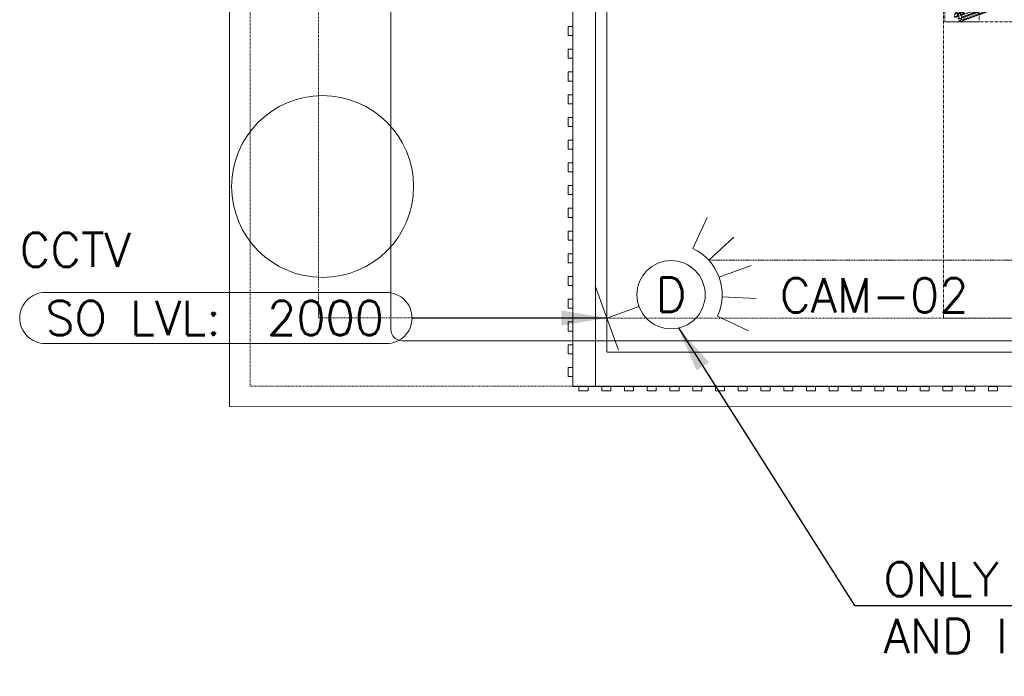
# Model space of a CAD drawing. Header units: millimetres. Extents: x -383850 to 34875, y -8774 to 6984.
# Tile 2 of 6: x 28784 to 30948, y -638 to 807. Entities that reach past the tile are written whole.
import ezdxf
from ezdxf.enums import TextEntityAlignment as Align

# ---------------------------------------------------------------- set-up
doc = ezdxf.new("R2010")
doc.units = ezdxf.units.MM
doc.header["$MEASUREMENT"] = 0
for name, pattern in [('FP & RCP XERF$0$( Hidden )', [0.375, 0.25, -0.125]), ('FP & RCP XERF$0$HIDDEN', [0.375, 0.25, -0.125]), ('FP & RCP XERF$0$LEVEL-F-OVERALL LAYOUT$0$Dash 1_5mm', [3, 1.5, -1.5]), ('HIDDENX2', [0.75, 0.5, -0.25])]:
    doc.linetypes.add(name, pattern=pattern)
doc.layers.get('0').update_dxf_attribs({"lineweight": 5})
doc.layers.add('ELEC-SO-LVL-TAG', color=7, linetype='Continuous')
for name, color, linetype, lineweight, true_color in [('FP & RCP XERF$0$A-BULKHEAD', 9, 'FP & RCP XERF$0$HIDDEN', 0, 0x808080), ('FP & RCP XERF$0$A-CARPENTRY', 9, 'Continuous', 0, 0x808080), ('FP & RCP XERF$0$A-COUNTER', 9, 'Continuous', 0, 0x808080), ('FP & RCP XERF$0$A-EQUIPMENTSS', 9, 'Continuous', 0, 0x808080), ('FP & RCP XERF$0$A-FURNITURES', 9, 'Continuous', 0, 0x808080), ('FP & RCP XERF$0$Equipment', 9, 'Continuous', 0, 0x808080), ('FP & RCP XERF$0$EXISTING', 9, 'Continuous', 0, 0x808080), ('FP & RCP XERF$0$IQ_200_3D', 9, 'Continuous', 0, 0x808080), ('FP & RCP XERF$0$New1-furn', 9, 'Continuous', 0, 0x808080), ('FP & RCP XERF$0$PARTITION', 9, 'Continuous', 0, 0x808080), ('M-MEP-ELIT-CABLE', 7, 'HIDDENX2', 20, 0x960000), ('M-MEP-ELTV-CAM', 5, 'Continuous', 20, 0x0000ff)]:
    doc.layers.add(name, color=color, linetype=linetype, lineweight=lineweight, true_color=true_color)
doc.layers.add('M-MEP-ELCT-TEXT', color=7, linetype='Continuous', lineweight=20)
doc.layers.add('M-MEP-GEN', color=7, linetype='Continuous', lineweight=20)
doc.styles.add('Oswald Light', font='txt')
doc.styles.add('ROMANS-100', font='romans.shx')
doc.styles.get("Standard").update_dxf_attribs({"font": 'romans.shx'})
doc.dimstyles.new('MDS-50', dxfattribs={"dimtxt": 100, "dimasz": 100, "dimexe": 50, "dimexo": 50, "dimgap": 25, "dimtad": 1, "dimdec": 0, "dimtxsty": 'Oswald Light', "dimcen": 0, "dimdle": 1.5875, "dimazin": 0, "dimtfac": 1, "dimtdec": 0, "dimtix": 1, "dimtmove": 0, "dimatfit": 0, "dimfxl": 1, "dimfrac": 2, "dimtolj": 1, "dimarcsym": 0})

# ---------------------------------------------------------------- blocks, each defined once
blk = doc.blocks.new('FP & RCP XERF$0$ZNS-MC-BASEREFUNIT')
at = {"layer": 'FP & RCP XERF$0$IQ_200_3D', "color": 0, "lineweight": -2}
for points in [[(0, 70, 155), (0, 70, 600), (304, 70, 600), (304, 70, 155)], [(0, 70, 600), (0, 30, 600), (304, 30, 600), (304, 70, 600)], [(0, 30, 155), (0, 70, 155), (304, 70, 155), (304, 30, 155)], [(304, 30, 500), (0, 30, 500), (0, 45, 500), (304, 45, 500)], [(0, 45, 500), (0, 45, 585), (304, 45, 585), (304, 45, 500)], [(0, 30, 585), (0, 45, 585), (304, 45, 585), (304, 30, 585)], [(0, 30, 500), (0, 30, 155), (304, 30, 155), (304, 30, 500)], [(304, 30, 600), (0, 30, 600), (0, 30, 585), (304, 30, 585)]]:
    blk.add_3dface(points, dxfattribs=at)
for points, invisible_edges in [([(0, 45, 585), (0, 70, 600), (0, 70, 155), (0, 45, 500)], 5), ([(0, 45, 500), (0, 30, 500), (0, 30, 155), (0, 70, 155)], 8), ([(0, 70, 600), (0, 45, 585), (0, 30, 585), (0, 30, 600)], 1), ([(304, 45, 585), (304, 70, 600), (304, 70, 155), (304, 45, 500)], 5), ([(304, 45, 500), (304, 30, 500), (304, 30, 155), (304, 70, 155)], 8), ([(304, 70, 600), (304, 45, 585), (304, 30, 585), (304, 30, 600)], 1)]:
    blk.add_3dface(points, dxfattribs=dict(at, invisible_edges=invisible_edges))
blk = doc.blocks.new('FP & RCP XERF$0$G$C8E7D7D8F')
at = {"layer": 'FP & RCP XERF$0$Equipment', "color": 0, "linetype": 'FP & RCP XERF$0$HIDDEN', "lineweight": -2, "ltscale": 125}
for p, q in [((216.8, 254.4, -213.9), (205.2, 267.7, -213.9)), ((216.8, 254.4, -213.9), (228.5, 267.7, -213.9)), ((216.8, 192.2, -213.9), (216.8, 265.4, -213.9)), ((198.4, 239.7, -213.9), (181, 236.3, -213.9)), ((185.2, 210.5, -213.9), (248.5, 247.1, -213.9)), ((185.2, 247.1, -213.9), (248.5, 210.5, -213.9)), ((198.4, 239.7, -213.9), (192.6, 256.4, -213.9)), ((198.4, 218.1, -213.9), (181, 221.5, -213.9)), ((198.4, 218.1, -213.9), (192.6, 201.4, -213.9)), ((216.8, 207.4, -213.9), (205.2, 194.1, -213.9)), ((216.8, 207.4, -213.9), (228.5, 194.1, -213.9))]:
    blk.add_line(p, q, dxfattribs=at)
at = {"layer": 'FP & RCP XERF$0$Equipment', "color": 0, "linetype": 'FP & RCP XERF$0$HIDDEN', "lineweight": -2, "ltscale": 0.6}
for p, q in [((449.6, 101.2), (444.5, 103.1)), ((448, 104.7), (446.2, 99.6)), ((482.5, 89.3), (477.4, 91.2)), ((480.9, 92.8), (479, 87.7)), ((1298, 89.4), (1303.1, 91.3)), ((1299.6, 92.9), (1301.5, 87.8)), ((1330.9, 101.3), (1336, 103.2)), ((1332.5, 104.8), (1334.3, 99.7))]:
    blk.add_line(p, q, dxfattribs=at)
for points in [[(0, 804.8), (1365, 804.8), (1365, 104.8), (0, 104.8), (0, 804.8)], [(457.2, 142), (844.4, 1.5)], [(845.2, 3.5), (457.9, 144)], [(460, 147.5), (845.8, 7.5)], [(460.8, 149.5), (846.5, 9.5)], [(836.8, 0), (462.1, 136)], [(1319.7, 149.6), (934, 9.5)], [(1320.5, 147.6), (934.7, 7.5)], [(935.4, 3.5), (1322.5, 144.1)], [(1323.2, 142.1), (936.1, 1.5)], [(943.7, 0), (1318.4, 136.1)]]:
    blk.add_lwpolyline(points, dxfattribs=at)
for points in [[(881.4, 113.4), (418.5, 113.3), (418.4, 152.7), (881.4, 152.8)], [(479.5, 133), (494.3, 133), (494.3, 152.7), (418.4, 152.7), (418.5, 95.6), (423.4, 90.7), (437.2, 90.7)], [(1362, 113.4), (899.1, 113.4), (899.1, 152.8), (1362, 152.8)], [(1301, 133.1), (1286.2, 133.1), (1286.2, 152.8), (1362, 152.8), (1362, 95.7), (1357.1, 90.8), (1343.3, 90.8)]]:
    blk.add_lwpolyline(points, close=True, dxfattribs=at)
for points in [[(457.2, 142), (455.7, 142.6, 0.390174), (454.3, 138.8), (462.1, 136), (461.8, 133.5), (461.7, 135), (461.3, 135.5), (452.7, 138.7), (452, 136.8), (452.6, 136.6, -0.622796), (452.7, 136.1), (449.3, 134), (448.1, 137.8, -0.622796), (448.4, 138.1), (449, 137.9), (449.7, 139.7), (441.1, 142.9), (440.5, 142.7), (439.4, 141.6), (440.7, 143.7), (448.5, 140.9, 0.390174), (449.9, 144.7), (448.4, 145.2, -1), (449.1, 147.2), (452, 146.1, 0.390174), (453.4, 149.9), (449.8, 151.2), (450.5, 153.2), (460.8, 149.5), (460, 147.5), (456.4, 148.8, 0.390174), (455, 145), (457.9, 144, -1)], [(1323.2, 142.1), (1324.8, 142.7, -0.390174), (1326.1, 138.9), (1318.4, 136.1), (1318.7, 133.6), (1318.8, 135.1), (1319.1, 135.6), (1327.8, 138.7), (1328.5, 136.9), (1327.8, 136.7, 0.622796), (1327.8, 136.2), (1331.2, 134.1), (1332.4, 137.9, 0.622796), (1332.1, 138.2), (1331.5, 138), (1330.8, 139.8), (1339.4, 143), (1340, 142.8), (1341.1, 141.7), (1339.7, 143.8), (1331.9, 141, -0.390174), (1330.6, 144.8), (1332.1, 145.3, 1), (1331.4, 147.3), (1328.5, 146.2, -0.390174), (1327.1, 150), (1330.7, 151.3), (1330, 153.3), (1319.7, 149.6), (1320.5, 147.6), (1324.1, 148.9, -0.390174), (1325.5, 145.1), (1322.5, 144.1, 1)], [(452.8, 138.2), (461.2, 135.1), (460.9, 134.3), (454.6, 136.6), (453.2, 132.7), (454.2, 132.3, 0.215277), (455.8, 132.4), (458.1, 133.6, -0.215277), (459.7, 133.8), (460.6, 133.4), (460.3, 132.6), (459.4, 132.9, 0.215277), (458.5, 132.9), (456.2, 131.6, -0.215277), (453.9, 131.5), (446, 134.3), (444.6, 130.4, -0.655197), (443.5, 130.3), (439.4, 138.4), (439.7, 138.6, -0.414214), (440.4, 138.4), (444, 131.3), (446.9, 139.4), (440.6, 141.7), (440.9, 142.5), (449.3, 139.4), (449, 138.6), (447.7, 139.1), (446.3, 135.2), (452.4, 133), (453.8, 136.9), (452.5, 137.3)], [(1327.7, 138.3), (1319.2, 135.2), (1319.6, 134.4), (1325.9, 136.7), (1327.3, 132.8), (1326.3, 132.4, -0.215277), (1324.7, 132.5), (1322.4, 133.7, 0.215277), (1320.8, 133.9), (1319.9, 133.5), (1320.2, 132.7), (1321.1, 133, -0.215277), (1322, 133), (1324.2, 131.7, 0.215277), (1326.6, 131.6), (1334.5, 134.4), (1335.9, 130.5, 0.655197), (1337, 130.4), (1341.1, 138.5), (1340.7, 138.7, 0.414214), (1340.1, 138.5), (1336.5, 131.4), (1333.6, 139.5), (1339.9, 141.8), (1339.6, 142.6), (1331.2, 139.5), (1331.5, 138.7), (1332.8, 139.2), (1334.2, 135.3), (1328.1, 133.1), (1326.7, 137), (1328, 137.4)], [(487.2, 77.1), (441.4, 93.7), (439.8, 95.7, 0.414214), (435.6, 96), (433.4, 94.2, -0.794611), (421.4, 102.1), (426.8, 116.9, -0.414214), (430.5, 118.6), (494, 95.6, -0.414214), (495.7, 91.8), (491, 78.9, -0.414214)], [(1293.3, 77.2), (1339.1, 93.8), (1340.7, 95.8, -0.414214), (1344.9, 96.1), (1347.1, 94.3, 0.794611), (1359.1, 102.2), (1353.7, 117, 0.414214), (1350, 118.8), (1286.5, 95.7, 0.414214), (1284.8, 91.9), (1289.5, 79, 0.414214)]]:
    blk.add_lwpolyline(points, format="xyb", close=True, dxfattribs=at)
for centre, radius in [((428.3, 99.5), 4.92), ((428.3, 99.5), 2.46), ((447.1, 102.2), 3.69), ((480, 90.2), 3.69), ((1300.5, 90.3), 3.69), ((1333.4, 102.3), 3.69), ((1352.2, 99.6), 4.92), ((1352.2, 99.6), 2.46)]:
    blk.add_circle(centre, radius, dxfattribs=at)
at = {"layer": 'FP & RCP XERF$0$Equipment', "color": 0, "linetype": 'FP & RCP XERF$0$HIDDEN', "lineweight": -2, "ltscale": 125}
blk.add_ellipse((216.8, 228.8, -213.9), major_axis=(-121.9, 0), ratio=0.45, dxfattribs=at)
at = {"layer": 'FP & RCP XERF$0$Equipment', "color": 0, "linetype": 'FP & RCP XERF$0$HIDDEN', "lineweight": -2, "ltscale": 125, "xscale": 1.219199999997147, "yscale": 1.219199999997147, "zscale": 1.219199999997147}
blk.add_blockref('FP & RCP XERF$0$ZNS-MC-BASEREFUNIT', (30.8, 69.1, -153), dxfattribs=at)
blk = doc.blocks.new('FP & RCP XERF')
at = {"layer": 'FP & RCP XERF$0$A-BULKHEAD', "ltscale": 5}
for p, q in [((-10, 791.6), (0, 791.6)), ((-10, 771.6), (-10, 791.6)), ((0, 791.6), (0, 771.6)), ((0, 771.6), (-10, 771.6)), ((-10, 741.6), (0, 741.6)), ((-10, 721.6), (-10, 741.6)), ((0, 741.6), (0, 721.6)), ((0, 721.6), (-10, 721.6)), ((-10, 691.6), (0, 691.6)), ((-10, 671.6), (-10, 691.6)), ((0, 671.6), (-10, 671.6)), ((0, 691.6), (0, 671.6)), ((-10, 641.6), (0, 641.6)), ((-10, 621.6), (-10, 641.6)), ((0, 641.6), (0, 621.6)), ((0, 621.6), (-10, 621.6)), ((-10, 591.6), (0, 591.6)), ((-10, 571.6), (-10, 591.6)), ((0, 591.6), (0, 571.6)), ((0, 571.6), (-10, 571.6)), ((-10, 541.6), (0, 541.6)), ((-10, 521.7), (-10, 541.6)), ((0, 541.6), (0, 521.6)), ((0, 521.6), (-10, 521.7)), ((-10, 491.7), (0, 491.7)), ((-10, 471.7), (-10, 491.7)), ((0, 491.7), (0, 471.7)), ((0, 471.7), (-10, 471.7)), ((-10, 441.7), (0, 441.7)), ((-10, 421.7), (-10, 441.7)), ((0, 441.7), (0, 421.7)), ((0, 421.7), (-10, 421.7)), ((-10, 391.7), (0, 391.7)), ((-10, 371.7), (-10, 391.7)), ((0, 391.7), (0, 371.7)), ((0, 371.7), (-10, 371.7)), ((-10, 341.7), (0, 341.7)), ((-10, 321.7), (-10, 341.7)), ((0, 341.7), (0, 321.7)), ((0, 321.7), (-10, 321.7)), ((-10, 291.7), (0, 291.7)), ((-10, 271.7), (-10, 291.7)), ((0, 291.7), (0, 271.7)), ((0, 271.7), (-10, 271.7)), ((-10, 241.7), (0, 241.7)), ((-10, 221.7), (-10, 241.7)), ((0, 241.7), (0, 221.7)), ((0, 221.7), (-10, 221.7)), ((-10, 191.7), (0, 191.7)), ((-10, 171.7), (-10, 191.7)), ((0, 191.7), (0, 171.7)), ((0, 171.7), (-10, 171.7)), ((-10, 141.7), (0, 141.7)), ((-10, 121.7), (-10, 141.7)), ((0, 141.7), (0, 121.7)), ((0, 121.7), (-10, 121.7)), ((-10, 91.7), (0, 91.7)), ((-10, 71.7), (-10, 91.7)), ((0, 91.7), (0, 71.7)), ((0, 71.7), (-10, 71.7)), ((-10, 41.7), (0, 41.7)), ((-10, 21.7), (-10, 41.7)), ((0, 21.7), (-10, 21.7)), ((0, 41.7), (0, 21.7)), ((33.5, 0), (33.5, -10)), ((83.5, 0), (83.5, -10)), ((133.5, 0), (133.5, -10)), ((183.5, 0), (183.5, -10)), ((233.5, 0), (233.5, -10)), ((283.5, 0), (283.5, -10)), ((333.5, 0), (333.5, -10)), ((383.5, 0), (383.5, -10)), ((433.5, 0), (433.5, -10)), ((483.5, 0), (483.5, -10)), ((533.5, 0), (533.5, -10)), ((583.5, 0), (583.5, -10)), ((633.5, 0), (633.5, -10)), ((683.5, 0), (683.5, -10)), ((733.5, 0), (733.5, -10)), ((783.5, 0), (783.5, -10)), ((833.5, 0), (833.5, -10)), ((883.5, 0), (883.5, -10)), ((933.5, 0), (933.5, -10)), ((13.5, -10), (13.5, 0)), ((13.5, 0), (33.5, 0)), ((33.5, -10), (13.5, -10)), ((63.5, -10), (63.5, 0)), ((63.5, 0), (83.5, 0)), ((83.5, -10), (63.5, -10)), ((113.5, -10), (113.5, 0)), ((113.5, 0), (133.5, 0)), ((133.5, -10), (113.5, -10)), ((163.5, -10), (163.5, 0)), ((163.5, 0), (183.5, 0)), ((183.5, -10), (163.5, -10)), ((213.5, -10), (213.5, 0)), ((213.5, 0), (233.5, 0)), ((233.5, -10), (213.5, -10)), ((263.5, -10), (263.5, 0)), ((263.5, 0), (283.5, 0)), ((283.5, -10), (263.5, -10)), ((313.5, -10), (313.5, 0)), ((313.5, 0), (333.5, 0)), ((333.5, -10), (313.5, -10)), ((363.5, -10), (363.5, 0)), ((363.5, 0), (383.5, 0)), ((383.5, -10), (363.5, -10)), ((413.5, -10), (413.5, 0)), ((413.5, 0), (433.5, 0)), ((433.5, -10), (413.5, -10)), ((463.5, -10), (463.5, 0)), ((463.5, 0), (483.5, 0)), ((483.5, -10), (463.5, -10)), ((483.5, 0), (503.5, 0)), ((513.5, -10), (513.5, 0)), ((513.5, 0), (533.5, 0)), ((533.5, -10), (513.5, -10)), ((563.5, -10), (563.5, 0)), ((563.5, 0), (583.5, 0)), ((583.5, -10), (563.5, -10)), ((613.5, -10), (613.5, 0)), ((613.5, 0), (633.5, 0)), ((633.5, -10), (613.5, -10)), ((663.5, -10), (663.5, 0)), ((663.5, 0), (683.5, 0)), ((683.5, -10), (663.5, -10)), ((713.5, -10), (713.5, 0)), ((713.5, 0), (733.5, 0)), ((733.5, -10), (713.5, -10)), ((763.5, -10), (763.5, 0)), ((763.5, 0), (783.5, 0)), ((783.5, -10), (763.5, -10)), ((813.5, -10), (813.5, 0)), ((813.5, 0), (833.5, 0)), ((833.5, -10), (813.5, -10)), ((863.5, -10), (863.5, 0)), ((863.5, 0), (883.5, 0)), ((883.5, -10), (863.5, -10)), ((913.5, -10), (913.5, 0)), ((913.5, 0), (933.5, 0)), ((933.5, -10), (913.5, -10))]:
    blk.add_line(p, q, dxfattribs=at)
at = {"layer": 'FP & RCP XERF$0$A-BULKHEAD', "linetype": 'FP & RCP XERF$0$( Hidden )', "ltscale": 5}
for points in [[(0, 0), (0, 3530), (3097.5, 3530), (3097.3, 0.2)], [(75, 75), (75, 3455), (3022.5, 3455), (3022.3, 75.2)]]:
    blk.add_lwpolyline(points, close=True, dxfattribs=at)
at = {"layer": 'FP & RCP XERF$0$A-CARPENTRY'}
blk.add_lwpolyline([(0, 2704.4), (-375, 2704.4, 0.414214), (-400, 2679.4), (-400, 125.2, 0.414214), (-375, 100.2), (0, 100.2)], format="xyb", dxfattribs=at)
at = {"layer": 'FP & RCP XERF$0$A-COUNTER', "ltscale": 0.25}
for p, q in [((0, 2704.4), (0, 0)), ((50, 2704.4), (50, 0)), ((0, 100.2), (3097.5, 100.2))]:
    blk.add_line(p, q, dxfattribs=at)
at = {"layer": 'FP & RCP XERF$0$A-FURNITURES'}
blk.add_circle((-550.1, 439.6), 200, dxfattribs=at)
at = {"layer": 'FP & RCP XERF$0$EXISTING', "ltscale": 0.25}
blk.add_lwpolyline([(-754, 6982.9), (3146, 6982.7), (3143.4, -44.8), (-754.4, -44.6)], close=True, dxfattribs=at)
at = {"layer": 'FP & RCP XERF$0$EXISTING', "linetype": 'FP & RCP XERF$0$LEVEL-F-OVERALL LAYOUT$0$Dash 1_5mm'}
blk.add_lwpolyline([(-706.8, 6914.1), (3101, 6913.9), (3098.4, 0.2), (-709.4, 0.4), (-709, 6914.1)], dxfattribs=at)
blk.add_lwpolyline([(-559, 6764.1), (2951, 6763.9), (2948.5, 150.2), (-559.4, 150.4)], close=True, dxfattribs=at)
at = {"layer": 'FP & RCP XERF$0$New1-furn', "ltscale": 0.25}
blk.add_line((0, 0), (3097.5, 0.2), dxfattribs=at)
at = {"layer": 'FP & RCP XERF$0$PARTITION'}
for p, q in [((0, 75), (0, 75)), ((20, 0), (50, 0)), ((75, 0), (75, 0.3))]:
    blk.add_line(p, q, dxfattribs=at)
at = {"layer": 'FP & RCP XERF$0$A-EQUIPMENTSS', "ltscale": 0.25, "rotation": 180}
blk.add_blockref('FP & RCP XERF$0$G$C8E7D7D8F', (2179.6, 955), dxfattribs=at)
blk = doc.blocks.new('DOME-CCTV-WM')
at = {"color": 0}
for p, q in [((306.1, 106.1), (376.8, 176.8)), ((0, 100), (0, -100)), ((338.6, 57.4), (431, 95.7)), ((0, 0), (100, 0)), ((350, 0), (450, 0)), ((338.6, -57.4), (431, -95.7)), ((306.1, -106.1), (376.8, -176.8))]:
    blk.add_line(p, q, dxfattribs=at)
blk.add_circle((200, 0), 100, dxfattribs=at)
blk.add_arc((200, 0), 150, 315, 45, dxfattribs=at)
blk.add_attdef('D', text='', height=100, dxfattribs=at).set_placement((200, 0), align=Align.MIDDLE_CENTER)
blk = doc.blocks.new('ELEC-SO-LVL-EQP-TAG')
at = {"color": 0}
blk.add_lwpolyline([(75, 72.5), (1075, 72.5, -0.414214), (1150, -2.5), (1150, -2.5, -0.414214), (1075, -77.5), (75, -77.5, -0.414214), (0, -2.5), (0, -2.5, -0.414214)], format="xyb", close=True, dxfattribs=at)
at = {"color": 0, "insert": (75, -2.5), "char_height": 100, "attachment_point": 4}
blk.add_mtext_dynamic_manual_height_columns('{\\Fromans|c0;SO LVL:}', width=1015.069, gutter_width=1, heights=[0], dxfattribs=at)
at = {"color": 0, "style": 'ROMANS-100'}
for tag, p in [('SO-EQP', (0, 197.5)), ('SO-LVL', (725, -2.5))]:
    blk.add_attdef(tag, text='', height=100, dxfattribs=at).set_placement(p, align=Align.MIDDLE_LEFT)

msp = doc.modelspace()

# ---------------------------------------------------------------- linework, layer by layer
at = {"layer": 'M-MEP-ELIT-CABLE', "ltscale": 5}
msp.add_lwpolyline([(32742.5, 277.9), (30299.2, 277.9)], dxfattribs=at)

# ---------------------------------------------------------------- block references
msp.add_blockref('FP & RCP XERF', (30000, 0))
at = {"layer": 'M-MEP-ELCT-TEXT'}
ref = msp.add_blockref('ELEC-SO-LVL-EQP-TAG', (28784.2, 152.2), dxfattribs=dict(at, xscale=0.75, yscale=0.75, zscale=0.75))
ref.add_attrib('SO-EQP', 'CCTV', dxfattribs={"layer": 'ELEC-SO-LVL-TAG', "height": 75, "style": 'ROMANS-100'}).set_placement((28784.1, 300.3), align=Align.MIDDLE_LEFT)
ref.add_attrib('SO-LVL', '2000', dxfattribs={"layer": 'ELEC-SO-LVL-TAG', "height": 75, "style": 'ROMANS-100'}).set_placement((29327.9, 150.3), align=Align.MIDDLE_LEFT)
at = {"layer": 'M-MEP-ELTV-CAM', "color": 1, "lineweight": 0, "true_color": 0xff0000}
ref = msp.add_blockref('DOME-CCTV-WM', (30075, 150.3), dxfattribs=dict(at, xscale=0.75, yscale=0.75, zscale=0.75, rotation=20))
ref.add_attrib('D', 'D', dxfattribs={"layer": '0', "color": 0, "height": 75}).set_placement((30216, 201.6), align=Align.MIDDLE_CENTER)

# ---------------------------------------------------------------- texts
at = {"layer": 'M-MEP-ELCT-TEXT', "insert": (30662.5, 200.2), "char_height": 75, "attachment_point": 5}
msp.add_mtext_dynamic_manual_height_columns('CAM-02', width=262.905, gutter_width=3324.7, heights=[0], dxfattribs=at)
at = {"layer": 'M-MEP-GEN', "insert": (30683, -561.6), "char_height": 100, "attachment_point": 4}
msp.add_mtext_dynamic_manual_height_columns('{\\Fsimplex|c0;\\H0.75x;ONLY PROVISION WITH CABLING, CAMERA SUPPLY AND INSTALLATION BY GMR SCOPE.\\H1.33333x; \\P }', width=2764.639, gutter_width=3324.7, heights=[0], dxfattribs=at)

# ---------------------------------------------------------------- leaders
for points in [[(30075, 150.3), (29646.6, 150.3)], [(30232, 128.4), (30619.5, -481.8), (33204.5, -481.8)]]:
    msp.add_leader(points, dimstyle='MDS-50', override={"dimtad": 0})

doc.saveas('drawing.dxf')
